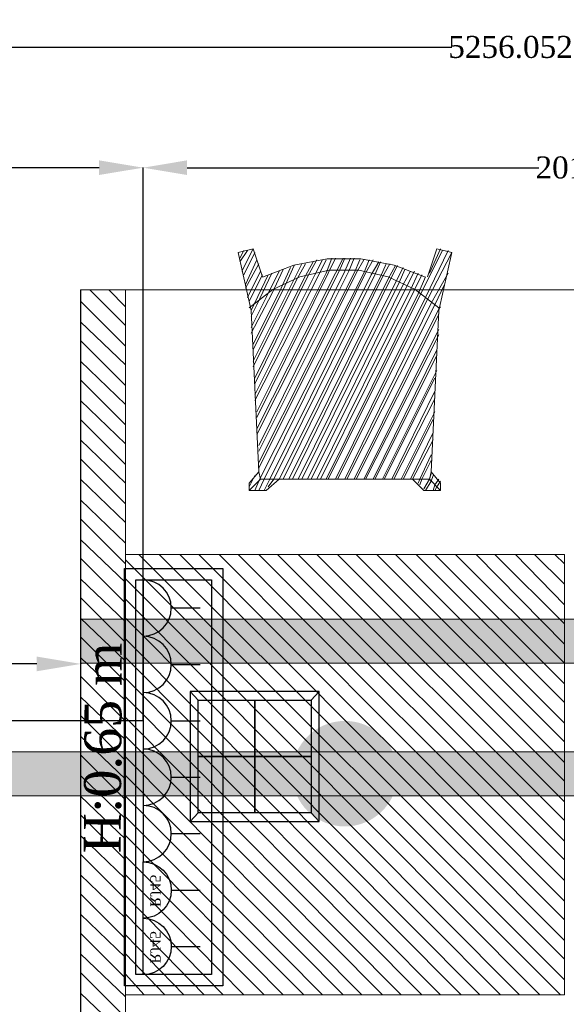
# Model space of a CAD drawing. Header units: inches. Extents: x -78787 to 29484, y -9517 to 23232.
# Tile 87 of 256: x -1734 to -491, y 844 to 3083. Entities that reach past the tile are written whole.
import ezdxf
from ezdxf import colors
from ezdxf.entities.mleader import LeaderData, LeaderLine
from ezdxf.math import Vec2, Vec3

# ---------------------------------------------------------------- set-up
doc = ezdxf.new("R2010")
doc.units = ezdxf.units.IN
doc.header["$MEASUREMENT"] = 0
for name, color, linetype in [('- ავარიული განათება', 7, 'Continuous'), ('- განათება', 7, 'Continuous'), ('- საშტეფცელო როზეტები', 7, 'Continuous')]:
    doc.layers.add(name, color=color, linetype=linetype)
doc.layers.add('New_2D Drafting - General_Pen_No__161', color=7, linetype='Continuous', lineweight=13, true_color=0x6a6a6a)
doc.styles.get("Standard").update_dxf_attribs({"font": 'arial.ttf'})
doc.dimstyles.get("Standard").update_dxf_attribs({"dimtxt": 0.18, "dimasz": 0.18, "dimexe": 0.18, "dimexo": 0.0625, "dimgap": 0.09, "dimtad": 0, "dimtih": 1, "dimtoh": 1, "dimdec": 4, "dimzin": 0, "dimdsep": 46, "dimtxsty": 'Standard', "dimcen": 0.09, "dimadec": 0, "dimazin": 0, "dimtfac": 1, "dimtdec": 4, "dimtofl": 0, "dimtmove": 0, "dimatfit": 3, "dimfxl": 1, "dimtolj": 1, "dimtzin": 0, "dimarcsym": 0})

# ---------------------------------------------------------------- blocks, each defined once
blk = doc.blocks.new('იატაკის 4 იანი ჩარჩო')
at = {"layer": '- საშტეფცელო როზეტები', "color": 5}
for p, q in [((-12008.3, -6506.7), (-12026.8, -6526.1)), ((-11751.8, -6506.7), (-11733.3, -6526.1)), ((-12026.8, -6526.1), (-11733.3, -6526.1))]:
    blk.add_line(p, q, dxfattribs=at)
for points in [[(-11733.3, -6526.1), (-11733.3, -6230.8), (-12026.8, -6230.8), (-12026.8, -6526.1)], [(-12026.8, -6230.8), (-12008.3, -6250.3)], [(-11751.8, -6250.3), (-11733.3, -6230.8)]]:
    blk.add_lwpolyline(points, dxfattribs=at)
for points in [[(-12008.3, -6250.3), (-11880, -6250.3), (-11880, -6378.5), (-12008.3, -6378.5)], [(-11880, -6250.3), (-11751.8, -6250.3), (-11751.8, -6378.5), (-11880, -6378.5)], [(-12008.3, -6378.5), (-11880, -6378.5), (-11880, -6506.7), (-12008.3, -6506.7)], [(-11880, -6378.5), (-11751.8, -6378.5), (-11751.8, -6506.7), (-11880, -6506.7)]]:
    blk.add_lwpolyline(points, close=True, dxfattribs=at)
blk = doc.blocks.new('- საშტეფცელო როზეტი IP22')
at = {"layer": '- საშტეფცელო როზეტები', "color": 5}
for p, q in [((8536.7, 3822.7), (8536.7, 3888.1)), ((8472.6, 3758.6), (8600.9, 3758.6))]:
    blk.add_line(p, q, dxfattribs=at)
blk.add_arc((8536.7, 3758.6), 64.1, 0, 180, dxfattribs=at)
blk = doc.blocks.new('socket')
at = {"layer": '- საშტეფცელო როზეტები', "color": 5}
for p, q in [((0, 64.1), (0, 129.5)), ((-64.1, 0), (64.1, 0))]:
    blk.add_line(p, q, dxfattribs=at)
blk.add_arc((0, 0), 64.1, 0, 180, dxfattribs=at)
at = {"layer": '- საშტეფცელო როზეტები', "color": 1, "insert": (-38.6, 40.2), "char_height": 23.657, "attachment_point": 1}
blk.add_mtext_dynamic_manual_height_columns('{\\fSylfaen|b0|i0|c0|p18;RJ45}', width=4.298, gutter_width=0.0538, heights=[0], dxfattribs=at)
blk = doc.blocks.new('*D1159')
at = {"layer": '- განათება', "color": 0, "lineweight": -2, "transparency": 16777216}
for p, q in [((-3444.1, 1601.6), (-3444.1, 1618.2)), ((-3344.1, 1618), (-2536, 1618)), ((-1695, 1618), (-2238, 1618)), ((-1595, 1619.7), (-1595, 1617.8))]:
    blk.add_line(p, q, dxfattribs=at)
at = {"layer": '- განათება', "color": 0, "transparency": 16777216}
for points in [[(-3344.1, 1634.7), (-3344.1, 1601.3), (-3444.1, 1618)], [(-1695, 1634.7), (-1695, 1601.3), (-1595, 1618)]]:
    blk.add_solid(points, dxfattribs=at)
at = {"layer": 'Defpoints', "color": 0, "transparency": 16777216}
for p in [(-1595, 1619.7), (-1595, 1618), (-3444.1, 1601.5)]:
    blk.add_point(p, dxfattribs=at)
at = {"layer": '- განათება', "color": 0, "transparency": 16777216, "insert": (-2387, 1618), "char_height": 50, "attachment_point": 5}
blk.add_mtext('\\A1;{\\fSylfaen|b0|i0|c0|p18;1849.0832}', dxfattribs=at)
blk = doc.blocks.new('*D1306')
at = {"layer": '- საშტეფცელო როზეტები', "color": 0, "lineweight": -2, "transparency": 16777216}
for p, q in [((-1453.5, 1488.6), (-2711.5, 1488.6)), ((-2711.3, 1388.6), (-2711.3, 619.1)), ((-2711.3, -81.6), (-2711.3, 567.8)), ((-3494, -181.6), (-2711.1, -181.6))]:
    blk.add_line(p, q, dxfattribs=at)
at = {"layer": '- საშტეფცელო როზეტები', "color": 0, "transparency": 16777216}
for points in [[(-2728, 1388.6), (-2694.6, 1388.6), (-2711.3, 1488.6)], [(-2728, -81.6), (-2694.6, -81.6), (-2711.3, -181.6)]]:
    blk.add_solid(points, dxfattribs=at)
at = {"layer": 'Defpoints', "color": 0, "transparency": 16777216}
for p in [(-1453.4, 1488.6), (-3494.1, -181.6), (-2711.3, -181.6)]:
    blk.add_point(p, dxfattribs=at)
at = {"layer": '- საშტეფცელო როზეტები', "color": 0, "transparency": 16777216, "insert": (-2711.3, 593.5), "char_height": 50, "attachment_point": 5}
blk.add_mtext('\\A1;{\\fSylfaen|b0|i0|c0|p18;1670.2073}', dxfattribs=at)
blk = doc.blocks.new('*D1307')
at = {"layer": '- საშტეფცელო როზეტები', "color": 0, "lineweight": -2, "transparency": 16777216}
for p, q in [((-3434.1, 1701.6), (-3434.1, 2746.6)), ((-3334.1, 2746.4), (-2498, 2746.4)), ((-1553.4, 2746.4), (-2199, 2746.4)), ((-1453.4, 1488.6), (-1453.4, 2746.6))]:
    blk.add_line(p, q, dxfattribs=at)
at = {"layer": '- საშტეფცელო როზეტები', "color": 0, "transparency": 16777216}
for points in [[(-3334.1, 2763.1), (-3334.1, 2729.8), (-3434.1, 2746.4)], [(-1553.4, 2763.1), (-1553.4, 2729.8), (-1453.4, 2746.4)]]:
    blk.add_solid(points, dxfattribs=at)
at = {"layer": 'Defpoints', "color": 0, "transparency": 16777216}
for p in [(-3434.1, 2746.4), (-3434.1, 1701.6), (-1453.4, 1488.6)]:
    blk.add_point(p, dxfattribs=at)
at = {"layer": '- საშტეფცელო როზეტები', "color": 0, "transparency": 16777216, "insert": (-2348.5, 2746.4), "char_height": 50, "attachment_point": 5}
blk.add_mtext('\\A1;{\\fSylfaen|b0|i0|c0|p18;1980.6469}', dxfattribs=at)
blk = doc.blocks.new('*D1308')
at = {"layer": '- საშტეფცელო როზეტები', "color": 0, "lineweight": -2, "transparency": 16777216}
for p, q in [((-1453.4, 1616.9), (-1453.4, 2746.6)), ((-1353.4, 2746.4), (-553.3, 2746.4)), ((460.9, 2746.4), (-248.1, 2746.4)), ((560.9, 1424.5), (560.9, 2746.6))]:
    blk.add_line(p, q, dxfattribs=at)
at = {"layer": '- საშტეფცელო როზეტები', "color": 0, "transparency": 16777216}
for points in [[(-1353.4, 2763.1), (-1353.4, 2729.8), (-1453.4, 2746.4)], [(460.9, 2763.1), (460.9, 2729.8), (560.9, 2746.4)]]:
    blk.add_solid(points, dxfattribs=at)
at = {"layer": 'Defpoints', "color": 0, "transparency": 16777216}
for p in [(-1453.4, 2746.4), (-1453.4, 1616.8), (560.9, 1424.4)]:
    blk.add_point(p, dxfattribs=at)
at = {"layer": '- საშტეფცელო როზეტები', "color": 0, "transparency": 16777216, "insert": (-400.7, 2746.4), "char_height": 50, "attachment_point": 5}
blk.add_mtext('\\A1;{\\fSylfaen|b0|i0|c0|p18;2014.2746}', dxfattribs=at)
blk = doc.blocks.new('*D1374')
at = {"layer": '- ავარიული განათება', "color": 0, "lineweight": -2, "transparency": 16777216}
for p, q in [((-3444.1, 2666.6), (-3444.1, 3020.7)), ((-3344.1, 3020.5), (-751.4, 3020.5)), ((1712, 3020.5), (-446.8, 3020.5)), ((1812, 2565.3), (1812, 3020.7))]:
    blk.add_line(p, q, dxfattribs=at)
at = {"layer": '- ავარიული განათება', "color": 0, "transparency": 16777216}
for points in [[(-3344.1, 3037.2), (-3344.1, 3003.8), (-3444.1, 3020.5)], [(1712, 3037.2), (1712, 3003.8), (1812, 3020.5)]]:
    blk.add_solid(points, dxfattribs=at)
at = {"layer": 'Defpoints', "color": 0, "transparency": 16777216}
for p in [(1812, 3020.5), (-3444.1, 2666.5), (1812, 2565.3)]:
    blk.add_point(p, dxfattribs=at)
at = {"layer": '- ავარიული განათება', "color": 0, "transparency": 16777216, "insert": (-599.1, 3020.5), "char_height": 50, "attachment_point": 5}
blk.add_mtext('\\A1;{\\fSylfaen|b0|i0|c0|p18;5256.0527}', dxfattribs=at)

msp = doc.modelspace()

# ---------------------------------------------------------------- hatches: boundary and pattern name
at = {"layer": '- განათება', "linetype": 'Continuous', "lineweight": 0, "true_color": 0x20527f}
msp.add_hatch(color=167, dxfattribs=at).paths.add_polyline_path([(6558.95317, 1719.73956), (6558.95317, 1619.73956), (-1594.98528, 1619.73956), (-1594.98528, 1719.73956)])
at = {"layer": '- განათება', "linetype": 'Continuous', "lineweight": 13, "true_color": 0xcccccc}
msp.add_hatch(color=254, dxfattribs=at).paths.add_polyline_path([(-994.44546, 1488.35514, 1), (-994.44546, 1248.35514, 1)])
at = {"layer": '- განათება', "linetype": 'Continuous', "lineweight": 0, "true_color": 0x727272}
msp.add_hatch(color=8, dxfattribs=at).paths.add_polyline_path([(6758.95317, 1418.35514), (6758.95317, 1318.35514), (-1794.98528, 1318.35514), (-1794.98528, 1418.35514)])

# ---------------------------------------------------------------- linework, layer by layer
at = {"layer": '- განათება', "color": 8, "linetype": 'Continuous', "lineweight": 15, "flags": 128}
msp.add_lwpolyline([(6558.95317, 268.35514), (-1594.98528, 268.35514), (-1594.98528, 2468.35514), (6558.95317, 2468.35514)], close=True, dxfattribs=at)
at = {"layer": '- განათება', "color": 252, "linetype": 'Continuous', "lineweight": 13, "flags": 128}
for points in [[(6558.95317, 1719.73956), (6558.95317, 1619.73956), (-1594.98528, 1619.73956), (-1594.98528, 1719.73956)], [(6758.95317, 1418.35514), (6758.95317, 1318.35514), (-1794.98528, 1318.35514), (-1794.98528, 1418.35514)]]:
    msp.add_lwpolyline(points, close=True, dxfattribs=at)
at = {"layer": '- საშტეფცელო როზეტები', "color": 5}
for points in [[(-1271.81815, 1834.92041), (-1271.81815, 885.6706), (-1495.75645, 885.6706), (-1495.75645, 1834.92041)], [(-1297.50872, 1809.22984), (-1297.50872, 911.36118), (-1470.06588, 911.36118), (-1470.06588, 1809.22984)]]:
    msp.add_lwpolyline(points, close=True, dxfattribs=at)
at = {"layer": 'New_2D Drafting - General_Pen_No__161', "color": 251, "linetype": 'Continuous', "lineweight": 13, "true_color": 0x6a6a6a}
for points in [[(-1237.42496, 2553.58742), (-1203.32166, 2562.15218)], [(-1207.57808, 2421.43066), (-1237.42496, 2553.58742)], [(-1233.16853, 2532.30531), (-1216.14284, 2557.89576)], [(-1233.16853, 2540.81815), (-1224.65568, 2557.89576)], [(-1228.91211, 2510.97128), (-1203.32166, 2562.15218)], [(-1224.65568, 2502.45843), (-1199.06524, 2553.58742)], [(-1203.32166, 2562.15218), (-1182.03954, 2498.20201)], [(-823.87707, 2455.53396), (-772.69617, 2557.89576)], [(-811.1078, 2451.27754), (-759.9269, 2557.89576)], [(-785.51735, 2562.15218), (-806.85138, 2498.20201)], [(-806.85138, 2447.02111), (-751.41405, 2553.58742)], [(-802.54305, 2506.71486), (-777.0045, 2562.15218)], [(-751.41405, 2553.58742), (-785.51735, 2562.15218)], [(-781.26093, 2421.43066), (-751.41405, 2553.58742)], [(-1220.39926, 2481.12441), (-1194.80881, 2536.56173)], [(-1034.9853, 2539.05329), (-1110.51086, 2525.09015)], [(-1088.2425, 2493.89368), (-1066.90847, 2532.30531)], [(-1079.67775, 2498.20201), (-1058.39563, 2536.56173)], [(-1062.65205, 2502.45843), (-1045.57445, 2536.56173)], [(-1054.0873, 2502.45843), (-1037.0616, 2536.56173)], [(-1037.0616, 2506.71486), (-1024.29233, 2540.81815)], [(-958.16204, 2539.05329), (-1034.9853, 2539.05329)], [(-1032.80518, 2506.71486), (-1015.72758, 2540.81815)], [(-1015.72758, 2506.71486), (-998.70188, 2540.81815)], [(-1007.21473, 2510.97128), (-994.44546, 2540.81815)], [(-994.44546, 2510.97128), (-981.62428, 2540.81815)], [(-985.8807, 2510.97128), (-973.11143, 2540.81815)], [(-973.11143, 2506.71486), (-960.29026, 2536.56173)], [(-951.77741, 2536.56173), (-968.85501, 2506.71486)], [(-882.63648, 2525.09015), (-958.16204, 2539.05329)], [(-951.77741, 2506.71486), (-939.00814, 2536.56173)], [(-930.49529, 2536.56173), (-947.52098, 2506.71486)], [(-917.67411, 2532.30531), (-934.75171, 2502.45843)], [(-913.41769, 2532.30531), (-926.18696, 2502.45843)], [(-1220.39926, 2472.61156), (-1190.55239, 2528.04888)], [(-1216.14284, 2451.27754), (-1186.29597, 2510.97128)], [(-1194.80881, 2140.03954), (-1007.21473, 2510.97128)], [(-1190.55239, 2101.67982), (-985.8807, 2510.97128)], [(-1190.55239, 2114.44909), (-994.44546, 2510.97128)], [(-1110.51086, 2525.09015), (-1182.19526, 2497.57912)], [(-1173.47479, 2451.27754), (-1143.62791, 2510.97128)], [(-1160.70552, 2459.79038), (-1135.11507, 2515.2277)], [(-1139.37149, 2472.61156), (-1118.08937, 2519.48413)], [(-1130.85864, 2476.86798), (-1109.52462, 2523.74055)], [(-1113.78104, 2485.38083), (-1092.49892, 2528.04888)], [(-1105.26819, 2489.63726), (-1083.93417, 2528.04888)], [(-1030.57315, 2513.35903), (-1097.01489, 2498.46155)], [(-962.52228, 2513.35903), (-1030.57315, 2513.35903)], [(-896.08055, 2498.46155), (-962.52228, 2513.35903)], [(-913.41769, 2498.20201), (-900.64842, 2528.04888)], [(-909.16126, 2498.20201), (-892.08366, 2528.04888)], [(-896.34009, 2493.89368), (-879.31439, 2523.74055)], [(-892.08366, 2489.63726), (-875.05797, 2523.74055)], [(-810.90017, 2497.57912), (-882.63648, 2525.09015)], [(-879.31439, 2485.38083), (-862.23679, 2519.48413)], [(-870.80155, 2485.38083), (-857.98037, 2515.2277)], [(-862.23679, 2481.12441), (-845.2111, 2510.97128)], [(-853.72394, 2476.86798), (-836.64634, 2510.97128)], [(-1211.88641, 2442.76469), (-1182.03954, 2502.45843)], [(-1207.57808, 2421.43066), (-1169.21836, 2502.45843)], [(-1203.32166, 2293.53033), (-1105.26819, 2489.63726)], [(-1203.32166, 2306.2996), (-1113.78104, 2485.38083)], [(-1199.06524, 2216.81089), (-1054.0873, 2502.45843)], [(-1199.06524, 2229.58016), (-1062.65205, 2502.45843)], [(-1199.06524, 2255.17061), (-1079.67775, 2498.20201)], [(-1199.06524, 2267.93988), (-1088.2425, 2493.89368)], [(-1194.80881, 2178.39926), (-1032.80518, 2506.71486)], [(-1194.80881, 2434.25184), (-1160.70552, 2506.71486)], [(-1194.80881, 2152.86072), (-1015.72758, 2506.71486)], [(-1194.80881, 2191.22044), (-1037.0616, 2506.71486)], [(-968.85501, 2506.71486), (-1190.55239, 2063.3201)], [(-1190.55239, 2076.08937), (-973.11143, 2506.71486)], [(-1186.29597, 2041.98607), (-951.77741, 2506.71486)], [(-947.52098, 2506.71486), (-1177.73121, 2037.72965)], [(-934.75171, 2502.45843), (-1164.96194, 2037.72965)], [(-1097.01489, 2498.46155), (-1158.5773, 2469.39329)], [(-926.18696, 2502.45843), (-1156.44909, 2037.72965)], [(-1143.62791, 2037.72965), (-913.41769, 2498.20201)], [(-1135.11507, 2037.72965), (-909.16126, 2498.20201)], [(-1122.3458, 2037.72965), (-896.34009, 2493.89368)], [(-1113.78104, 2037.72965), (-892.08366, 2489.63726)], [(-1101.01177, 2037.72965), (-879.31439, 2485.38083)], [(-1092.49892, 2037.72965), (-870.80155, 2485.38083)], [(-834.51813, 2469.39329), (-896.08055, 2498.46155)], [(-845.2111, 2468.35514), (-828.13349, 2506.71486)], [(-836.64634, 2468.35514), (-819.62065, 2502.45843)], [(-828.13349, 2459.79038), (-811.1078, 2498.20201)], [(-798.28662, 2438.50827), (-759.9269, 2506.71486)], [(-1493.27754, 2468.35514), (-1595.58743, 2468.35514)], [(-1595.58743, 2468.35514), (-1595.58743, 268.35514)], [(-1493.27754, 2468.35514), (-1595.58743, 2468.35514)], [(-1595.58743, 2468.35514), (-1595.58743, 268.35514)], [(-1574.2534, 2468.35514), (-1493.27754, 2387.32737)], [(-1574.2534, 2468.35514), (-1493.27754, 2387.32737)], [(-1531.63726, 2468.35514), (-1493.27754, 2429.94351)], [(-1531.63726, 2468.35514), (-1493.27754, 2429.94351)], [(-1493.27754, 268.35514), (-1493.27754, 2468.35514)], [(-1493.27754, 268.35514), (-1493.27754, 2468.35514)], [(-1158.5773, 2469.39329), (-1212.30167, 2427.50385)], [(-1203.32166, 2331.89005), (-1130.85864, 2476.86798)], [(-1203.32166, 2344.71122), (-1139.37149, 2472.61156)], [(-1079.67775, 2037.72965), (-862.23679, 2481.12441)], [(-1071.1649, 2037.72965), (-853.72394, 2476.86798)], [(-1058.39563, 2037.72965), (-845.2111, 2468.35514)], [(-1049.83087, 2037.72965), (-836.64634, 2468.35514)], [(-780.84567, 2427.50385), (-834.51813, 2469.39329)], [(-789.77377, 2434.25184), (-768.43975, 2481.12441)], [(-1595.58743, 2442.76469), (-1493.27754, 2340.4548)], [(-1595.58743, 2442.76469), (-1493.27754, 2340.4548)], [(-1207.57808, 2370.30167), (-1160.70552, 2459.79038)], [(-1207.57808, 2383.07094), (-1173.47479, 2451.27754)], [(-1037.0616, 2037.72965), (-828.13349, 2459.79038)], [(-1032.80518, 2037.72965), (-823.87707, 2455.53396)], [(-1015.72758, 2037.72965), (-811.1078, 2451.27754)], [(-1011.47115, 2037.72965), (-806.85138, 2447.02111)], [(-1207.57808, 2408.66139), (-1194.80881, 2434.25184)], [(-1190.55239, 2054.75535), (-1207.57808, 2421.43066)], [(-994.44546, 2037.72965), (-798.28662, 2438.50827)], [(-990.13713, 2037.72965), (-789.77377, 2434.25184)], [(-973.11143, 2037.72965), (-781.26093, 2425.68709)], [(-798.28662, 2054.75535), (-781.26093, 2421.43066)], [(-781.26093, 2425.68709), (-777.0045, 2429.94351)], [(-1595.58743, 2395.84021), (-1493.27754, 2297.78675)], [(-1595.58743, 2395.84021), (-1493.27754, 2297.78675)], [(-968.85501, 2037.72965), (-781.26093, 2412.91782)], [(-951.77741, 2037.72965), (-781.26093, 2378.81452)], [(-1595.58743, 2353.22407), (-1493.27754, 2250.91418)], [(-1595.58743, 2353.22407), (-1493.27754, 2250.91418)], [(-947.52098, 2037.72965), (-781.26093, 2365.99334)], [(-930.49529, 2037.72965), (-785.51735, 2331.89005)], [(-1595.58743, 2306.2996), (-1493.27754, 2208.24613)], [(-1595.58743, 2306.2996), (-1493.27754, 2208.24613)], [(-926.18696, 2037.72965), (-785.51735, 2319.12077)], [(-909.16126, 2037.72965), (-785.51735, 2285.01748)], [(-1595.58743, 2263.68345), (-1493.27754, 2161.37356)], [(-1595.58743, 2263.68345), (-1493.27754, 2161.37356)], [(-904.90484, 2037.72965), (-789.77377, 2267.93988)], [(-1595.58743, 2216.81089), (-1493.27754, 2118.70551)], [(-1595.58743, 2216.81089), (-1493.27754, 2118.70551)], [(-887.82724, 2037.72965), (-789.77377, 2238.093)], [(-883.57082, 2037.72965), (-789.77377, 2221.06731)], [(-1595.58743, 2174.14284), (-1493.27754, 2071.83295)], [(-1595.58743, 2174.14284), (-1493.27754, 2071.83295)], [(-866.49321, 2037.72965), (-789.77377, 2191.22044)], [(-862.23679, 2037.72965), (-794.0302, 2174.14284)], [(-1595.58743, 2127.27027), (-1493.27754, 2029.2168)], [(-1595.58743, 2127.27027), (-1493.27754, 2029.2168)], [(-845.2111, 2037.72965), (-794.0302, 2144.29596)], [(-840.95467, 2037.72965), (-794.0302, 2127.27027)], [(-1595.58743, 2084.60222), (-1493.27754, 1982.29233)], [(-1595.58743, 2084.60222), (-1493.27754, 1982.29233)], [(-823.87707, 2037.72965), (-798.28662, 2093.16697)], [(-819.62065, 2037.72965), (-798.28662, 2080.34579)], [(-1595.58743, 2037.72965), (-1493.27754, 1939.67619)], [(-1595.58743, 2037.72965), (-1493.27754, 1939.67619)], [(-1190.55239, 2054.75535), (-1211.88641, 2029.2168)], [(-1211.88641, 2020.65205), (-1199.06524, 2046.2425)], [(-1211.88641, 2012.1392), (-1186.29597, 2037.72965)], [(-1186.29597, 2037.72965), (-1190.55239, 2054.75535)], [(-1190.55239, 2033.47323), (-1186.29597, 2041.98607)], [(-1190.55239, 2012.1392), (-1177.73121, 2037.72965)], [(-1143.62791, 2037.72965), (-1186.29597, 2037.72965)], [(-1177.73121, 2012.1392), (-1164.96194, 2037.72965)], [(-1173.47479, 2012.1392), (-1143.62791, 2037.72965)], [(-1169.21836, 2020.65205), (-1156.44909, 2037.72965)], [(-840.95467, 2037.72965), (-1143.62791, 2037.72965)], [(-815.36422, 2012.1392), (-840.95467, 2037.72965)], [(-802.54305, 2037.72965), (-840.95467, 2037.72965)], [(-828.13349, 2029.2168), (-823.87707, 2037.72965)], [(-823.87707, 2024.90847), (-819.62065, 2037.72965)], [(-815.36422, 2016.39563), (-802.54305, 2037.72965)], [(-798.28662, 2054.75535), (-802.54305, 2037.72965)], [(-802.54305, 2037.72965), (-798.28662, 2050.49892)], [(-777.0045, 2012.1392), (-802.54305, 2037.72965)], [(-798.28662, 2054.75535), (-777.0045, 2029.2168)], [(-798.28662, 2033.47323), (-794.0302, 2046.2425)], [(-789.77377, 2024.90847), (-781.26093, 2037.72965)], [(-1211.88641, 2029.2168), (-1211.88641, 2012.1392)], [(-1199.06524, 2012.1392), (-1190.55239, 2033.47323)], [(-811.1078, 2012.1392), (-798.28662, 2033.47323)], [(-794.0302, 2012.1392), (-789.77377, 2024.90847)], [(-789.77377, 2012.1392), (-785.51735, 2020.65205)], [(-785.51735, 2020.65205), (-777.0045, 2033.47323)], [(-777.0045, 2029.2168), (-777.0045, 2012.1392)], [(-1211.88641, 2012.1392), (-1173.47479, 2012.1392)], [(-777.0045, 2012.1392), (-815.36422, 2012.1392)], [(-1595.58743, 1990.80518), (-1493.27754, 1892.75171)], [(-1595.58743, 1990.80518), (-1493.27754, 1892.75171)], [(-1595.58743, 1948.18903), (-1493.27754, 1845.87914)], [(-1595.58743, 1948.18903), (-1493.27754, 1845.87914)], [(-1595.58743, 1901.26456), (-1493.27754, 1803.21109)], [(-1595.58743, 1901.26456), (-1493.27754, 1803.21109)], [(-1595.58743, 1858.64842), (-1493.27754, 1756.33853)], [(-1595.58743, 1858.64842), (-1493.27754, 1756.33853)], [(-1493.27754, 865.24068), (-1493.27754, 1867.16126)], [(-1493.27754, 1867.16126), (-495.61338, 1867.16126)], [(-1493.27754, 865.24068), (-1493.27754, 1867.16126)], [(-1493.27754, 1867.16126), (-495.61338, 1867.16126)], [(-1463.43067, 1867.16126), (-495.61338, 899.34398)], [(-1463.43067, 1867.16126), (-495.61338, 899.34398)], [(-1416.50619, 1867.16126), (-495.61338, 946.26845)], [(-1416.50619, 1867.16126), (-495.61338, 946.26845)], [(-1369.63362, 1867.16126), (-495.61338, 988.8846)], [(-1369.63362, 1867.16126), (-495.61338, 988.8846)], [(-1326.96557, 1867.16126), (-495.61338, 1035.80907)], [(-1326.96557, 1867.16126), (-495.61338, 1035.80907)], [(-1280.09301, 1867.16126), (-495.61338, 1078.42521)], [(-1280.09301, 1867.16126), (-495.61338, 1078.42521)], [(-1237.42496, 1867.16126), (-495.61338, 1125.29778)], [(-1237.42496, 1867.16126), (-495.61338, 1125.29778)], [(-1190.55239, 1867.16126), (-495.61338, 1172.22225)], [(-1190.55239, 1867.16126), (-495.61338, 1172.22225)], [(-1147.93625, 1867.16126), (-495.61338, 1214.8384)], [(-1147.93625, 1867.16126), (-495.61338, 1214.8384)], [(-1101.01177, 1867.16126), (-495.61338, 1261.76287)], [(-1101.01177, 1867.16126), (-495.61338, 1261.76287)], [(-1058.39563, 1867.16126), (-495.61338, 1304.37902)], [(-1058.39563, 1867.16126), (-495.61338, 1304.37902)], [(-1011.47115, 1867.16126), (-495.61338, 1351.30349)], [(-1011.47115, 1867.16126), (-495.61338, 1351.30349)], [(-968.85501, 1867.16126), (-495.61338, 1393.91963)], [(-968.85501, 1867.16126), (-495.61338, 1393.91963)], [(-921.93054, 1867.16126), (-495.61338, 1440.84411)], [(-921.93054, 1867.16126), (-495.61338, 1440.84411)], [(-879.31439, 1867.16126), (-495.61338, 1483.46025)], [(-879.31439, 1867.16126), (-495.61338, 1483.46025)], [(-832.38992, 1867.16126), (-495.61338, 1530.33282)], [(-832.38992, 1867.16126), (-495.61338, 1530.33282)], [(-789.77377, 1867.16126), (-495.61338, 1573.00087)], [(-789.77377, 1867.16126), (-495.61338, 1573.00087)], [(-742.8493, 1867.16126), (-495.61338, 1619.87344)], [(-742.8493, 1867.16126), (-495.61338, 1619.87344)], [(-695.97673, 1867.16126), (-495.61338, 1662.54149)], [(-695.97673, 1867.16126), (-495.61338, 1662.54149)], [(-653.36059, 1867.16126), (-495.61338, 1709.41405)], [(-653.36059, 1867.16126), (-495.61338, 1709.41405)], [(-606.43612, 1867.16126), (-495.61338, 1752.0821)], [(-606.43612, 1867.16126), (-495.61338, 1752.0821)], [(-563.81997, 1867.16126), (-495.61338, 1798.95467)], [(-563.81997, 1867.16126), (-495.61338, 1798.95467)], [(-516.8955, 1867.16126), (-495.61338, 1845.87914)], [(-516.8955, 1867.16126), (-495.61338, 1845.87914)], [(-495.61338, 1867.16126), (-495.61338, 865.24068)], [(-495.61338, 1867.16126), (-495.61338, 865.24068)], [(-1493.27754, 1854.39199), (-504.12623, 865.24068)], [(-1493.27754, 1854.39199), (-504.12623, 865.24068)], [(-1595.58743, 1811.77585), (-1493.27754, 1713.67048)], [(-1595.58743, 1811.77585), (-1493.27754, 1713.67048)], [(-1493.27754, 1811.77585), (-550.99879, 865.24068)], [(-1493.27754, 1811.77585), (-550.99879, 865.24068)], [(-1595.58743, 1769.1078), (-1493.27754, 1666.79791)], [(-1595.58743, 1769.1078), (-1493.27754, 1666.79791)], [(-1493.27754, 1764.85137), (-597.92327, 865.24068)], [(-1493.27754, 1764.85137), (-597.92327, 865.24068)], [(-1595.58743, 1722.23523), (-1493.27754, 1624.12986)], [(-1595.58743, 1722.23523), (-1493.27754, 1624.12986)], [(-1493.27754, 1722.23523), (-640.53941, 865.24068)], [(-1493.27754, 1722.23523), (-640.53941, 865.24068)], [(-1595.58743, 1679.56718), (-1493.27754, 1577.25729)], [(-1595.58743, 1679.56718), (-1493.27754, 1577.25729)], [(-1493.27754, 1675.31076), (-687.46389, 865.24068)], [(-1493.27754, 1675.31076), (-687.46389, 865.24068)], [(-1595.58743, 1632.69461), (-1493.27754, 1534.64115)], [(-1595.58743, 1632.69461), (-1493.27754, 1534.64115)], [(-1493.27754, 1632.69461), (-730.08003, 865.24068)], [(-1493.27754, 1632.69461), (-730.08003, 865.24068)], [(-1595.58743, 1590.02656), (-1493.27754, 1487.71667)], [(-1595.58743, 1590.02656), (-1493.27754, 1487.71667)], [(-1493.27754, 1585.77014), (-777.0045, 865.24068)], [(-1493.27754, 1585.77014), (-777.0045, 865.24068)], [(-1595.58743, 1543.154), (-1493.27754, 1445.10053)], [(-1595.58743, 1543.154), (-1493.27754, 1445.10053)], [(-1493.27754, 1543.154), (-819.62065, 865.24068)], [(-1493.27754, 1543.154), (-819.62065, 865.24068)], [(-1595.58743, 1500.48594), (-1493.27754, 1398.17606)], [(-1595.58743, 1500.48594), (-1493.27754, 1398.17606)], [(-1493.27754, 1496.22952), (-866.49321, 865.24068)], [(-1493.27754, 1496.22952), (-866.49321, 865.24068)], [(-1595.58743, 1453.61338), (-1493.27754, 1355.55991)], [(-1595.58743, 1453.61338), (-1493.27754, 1355.55991)], [(-1493.27754, 1453.61338), (-909.16126, 865.24068)], [(-1493.27754, 1453.61338), (-909.16126, 865.24068)], [(-1595.58743, 1410.99723), (-1493.27754, 1308.63544)], [(-1595.58743, 1410.99723), (-1493.27754, 1308.63544)], [(-1493.27754, 1406.6889), (-956.03383, 865.24068)], [(-1493.27754, 1406.6889), (-956.03383, 865.24068)], [(-1595.58743, 1364.07276), (-1493.27754, 1266.0193)], [(-1595.58743, 1364.07276), (-1493.27754, 1266.0193)], [(-1493.27754, 1364.07276), (-998.70188, 865.24068)], [(-1493.27754, 1364.07276), (-998.70188, 865.24068)], [(-1595.58743, 1317.20019), (-1493.27754, 1219.09482)], [(-1595.58743, 1317.20019), (-1493.27754, 1219.09482)], [(-1493.27754, 1317.20019), (-1045.57445, 865.24068)], [(-1493.27754, 1317.20019), (-1045.57445, 865.24068)], [(-1595.58743, 1274.53214), (-1493.27754, 1172.22225)], [(-1595.58743, 1274.53214), (-1493.27754, 1172.22225)], [(-1493.27754, 1270.27572), (-1088.2425, 865.24068)], [(-1493.27754, 1270.27572), (-1088.2425, 865.24068)], [(-1595.58743, 1227.65958), (-1493.27754, 1129.60611)], [(-1595.58743, 1227.65958), (-1493.27754, 1129.60611)], [(-1493.27754, 1227.65958), (-1135.11507, 865.24068)], [(-1493.27754, 1227.65958), (-1135.11507, 865.24068)], [(-1595.58743, 1184.99152), (-1493.27754, 1082.68164)], [(-1595.58743, 1184.99152), (-1493.27754, 1082.68164)], [(-1493.27754, 1180.7351), (-1177.73121, 865.24068)], [(-1493.27754, 1180.7351), (-1177.73121, 865.24068)], [(-1595.58743, 1138.11896), (-1493.27754, 1040.06549)], [(-1595.58743, 1138.11896), (-1493.27754, 1040.06549)], [(-1493.27754, 1138.11896), (-1224.65568, 865.24068)], [(-1493.27754, 1138.11896), (-1224.65568, 865.24068)], [(-1595.58743, 1095.45091), (-1493.27754, 993.14102)], [(-1595.58743, 1095.45091), (-1493.27754, 993.14102)], [(-1493.27754, 1091.19448), (-1271.52825, 865.24068)], [(-1493.27754, 1091.19448), (-1271.52825, 865.24068)], [(-1595.58743, 1048.57834), (-1493.27754, 950.52488)], [(-1595.58743, 1048.57834), (-1493.27754, 950.52488)], [(-1493.27754, 1048.57834), (-1314.1963, 865.24068)], [(-1493.27754, 1048.57834), (-1314.1963, 865.24068)], [(-1595.58743, 1005.9622), (-1493.27754, 903.6004)], [(-1595.58743, 1005.9622), (-1493.27754, 903.6004)], [(-1493.27754, 1001.65387), (-1361.06887, 865.24068)], [(-1493.27754, 1001.65387), (-1361.06887, 865.24068)], [(-1595.58743, 959.03772), (-1493.27754, 860.98426)], [(-1595.58743, 959.03772), (-1493.27754, 860.98426)], [(-1493.27754, 959.03772), (-1403.73692, 865.24068)], [(-1493.27754, 959.03772), (-1403.73692, 865.24068)], [(-1595.58743, 916.42158), (-1493.27754, 814.05978)], [(-1595.58743, 916.42158), (-1493.27754, 814.05978)], [(-1493.27754, 912.16516), (-1450.60949, 865.24068)], [(-1493.27754, 912.16516), (-1450.60949, 865.24068)], [(-1595.58743, 869.4971), (-1493.27754, 771.44364)], [(-1595.58743, 869.4971), (-1493.27754, 771.44364)], [(-1493.27754, 869.4971), (-1493.27754, 865.24068)], [(-1493.27754, 869.4971), (-1493.27754, 865.24068)], [(-495.61338, 865.24068), (-1493.27754, 865.24068)], [(-495.61338, 865.24068), (-1493.27754, 865.24068)]]:
    msp.add_lwpolyline(points, dxfattribs=at)

# ---------------------------------------------------------------- block references
at = {"layer": '- საშტეფცელო როზეტები', "rotation": 270}
for p in [(-5211.97859, 10281.83796), (-5211.97859, 10153.57101), (-5211.97859, 10025.30406), (-5211.97859, 9897.03711), (-5211.97859, 9768.77015)]:
    msp.add_blockref('- საშტეფცელო როზეტი IP22', p, dxfattribs=at)
at = {"layer": '- საშტეფცელო როზეტები'}
msp.add_blockref('იატაკის 4 იანი ჩარჩო', (10680.47711, 7786.09871), dxfattribs=at)
at = {"layer": '- საშტეფცელო როზეტები', "xscale": -1, "rotation": 270}
for p in [(-1453.42161, 1103.7616), (-1453.42161, 975.49465)]:
    msp.add_blockref('socket', p, dxfattribs=at)

# ---------------------------------------------------------------- texts
at = {"layer": '- საშტეფცელო როზეტები', "color": 5, "insert": (-1585.76332, 1666.75788), "char_height": 83.9644685, "attachment_point": 3, "rotation": 89.68932566}
msp.add_mtext_dynamic_manual_height_columns('{\\fSylfaen|b0|i0|c0|p18;H:0.65 m}', width=710.9466492, gutter_width=1.70068, heights=[0], dxfattribs=at)

# ---------------------------------------------------------------- dimensions: what is measured, and where the dimension line sits
at = {"layer": '- ავარიული განათება', "color": 1}
dim = msp.add_linear_dim(base=(1811.98419, 3020.5), p1=(-3444.06848, 2666.5), p2=(1811.98419, 2565.27889), text='{\\fSylfaen|b0|i0|c0|p18;<>}', dimstyle='Standard', override={"dimtxt": 50, "dimasz": 100}, dxfattribs=at)
dim.commit()
dim.dimension.update_dxf_attribs({"geometry": '*D1374', "text_midpoint": (-599.0839, 3020.5), "dimtype": 160})
at = {"layer": '- განათება', "color": 1}
dim = msp.add_linear_dim(base=(-1594.98528, 1618), p1=(-3444.06848, 1601.5), p2=(-1594.98528, 1619.73956), text='{\\fSylfaen|b0|i0|c0|p18;<>}', dimstyle='Standard', override={"dimtxt": 50, "dimasz": 100}, dxfattribs=at)
dim.commit()
dim.dimension.update_dxf_attribs({"geometry": '*D1159', "text_midpoint": (-2387, 1618), "dimtype": 160})
at = {"layer": '- საშტეფცელო როზეტები', "color": 1}
for base, p1, p2, angle, picture, middle in [((-3434.06848, 2746.43341), (-1453.42161, 1488.56246), (-3434.06848, 1701.55098), 180, '*D1307', (-2348.51337, 2746.43341)), ((-1453.42161, 2746.43341), (560.85298, 1424.42898), (-1453.42161, 1616.82941), 180, '*D1308', (-400.68068, 2746.43341)), ((-2711.29256, -181.64488), (-1453.42161, 1488.56246), (-3494.06849, -181.64488), 270, '*D1306', (-2711.29256, 593.4707))]:
    dim = msp.add_linear_dim(base=base, p1=p1, p2=p2, angle=angle, text='{\\fSylfaen|b0|i0|c0|p18;<>}', dimstyle='Standard', override={"dimtxt": 50, "dimasz": 100}, dxfattribs=at)
    dim.commit()
    dim.dimension.update_dxf_attribs({"geometry": picture, "text_midpoint": middle, "dimtype": 160})

# ---------------------------------------------------------------- leaders
at = {"color": 5}
ml = msp.add_multileader_mtext('Standard', dxfattribs=at)
ml.set_content('ელექტროობის ფარები', color=5)
ml.set_leader_properties()
ml.build(insert=Vec2(0, 0))
ml.multileader.update_dxf_attribs({"text_right_attachment_type": 6, "dogleg_length": 50, "arrow_head_size": 100})
ctx = ml.context
ctx.base_point, ctx.char_height, ctx.arrow_head_size, ctx.landing_gap_size, ctx.plane_origin = Vec3(-7313.93195, 11361.50565), 100, 100, 0.09, Vec3(-1308.48333, 7056.48128)
ctx.right_attachment = 6
notes = []
notes.append((ctx, [(0, (0, 0, 0), (0, 0), (1, 0), 1, [])]))
ctx.mtext.insert, ctx.mtext.width, ctx.mtext.flow_direction = Vec3(-7313.84195, 11431.25087), 1402.7684334, 5
ml = msp.add_multileader_mtext('Standard', dxfattribs=at)
ml.set_content('   IT \\Pრეკი', color=5)
ml.set_leader_properties()
ml.build(insert=Vec2(0, 0))
ml.multileader.update_dxf_attribs({"text_right_attachment_type": 6, "dogleg_length": 50, "arrow_head_size": 100})
ctx = ml.context
ctx.base_point, ctx.char_height, ctx.arrow_head_size, ctx.landing_gap_size, ctx.plane_origin = Vec3(-4433.70498, 10686.92918), 100, 100, 0.09, Vec3(1571.74364, 6362.15959)
ctx.right_attachment = 6
notes.append((ctx, [(0, (0, 0, 0), (0, 0), (1, 0), 1, [])]))
ctx.mtext.insert, ctx.mtext.width, ctx.mtext.flow_direction = Vec3(-4433.61498, 10736.92918), 1402.7684334, 5
ml = msp.add_multileader_mtext('Standard', dxfattribs=at)
ml.set_content('სტელაჟი', color=5)
ml.set_leader_properties()
ml.build(insert=Vec2(0, 0))
ml.multileader.update_dxf_attribs({"text_right_attachment_type": 6, "dogleg_length": 50, "arrow_head_size": 100})
ctx = ml.context
ctx.base_point, ctx.char_height, ctx.arrow_head_size, ctx.landing_gap_size, ctx.plane_origin = Vec3(-4855.48884, 8669.32366), 100, 100, 0.09, Vec3(1149.95978, 4364.93624)
ctx.right_attachment = 6
notes.append((ctx, [(0, (0, 0, 0), (0, 0), (1, 0), 1, [])]))
ctx.mtext.insert, ctx.mtext.width, ctx.mtext.flow_direction = Vec3(-4855.39884, 8739.70583), 1402.7684334, 5
ml = msp.add_multileader_mtext('Standard', dxfattribs=at)
ml.set_content('სტელაჟი', color=5)
ml.set_leader_properties()
ml.build(insert=Vec2(0, 0))
ml.multileader.update_dxf_attribs({"text_right_attachment_type": 6, "dogleg_length": 50, "arrow_head_size": 100})
ctx = ml.context
ctx.base_point, ctx.char_height, ctx.arrow_head_size, ctx.landing_gap_size, ctx.plane_origin = Vec3(-6498.52007, 8648.81733), 100, 100, 0.09, Vec3(-493.07145, 4344.4299)
ctx.right_attachment = 6
notes.append((ctx, [(0, (0, 0, 0), (0, 0), (1, 0), 1, [])]))
ctx.mtext.insert, ctx.mtext.width, ctx.mtext.flow_direction = Vec3(-6498.43007, 8719.19949), 1402.7684334, 5
for ctx, leaders in notes:
    for number, flags, end, landing, length, lines in leaders:
        leader = LeaderData()
        leader.index, (leader.has_last_leader_line, leader.has_dogleg_vector, leader.attachment_direction) = number, flags
        leader.last_leader_point, leader.dogleg_vector, leader.dogleg_length = Vec3(end), Vec3(landing), length
        for number, points, colour, breaks in lines:
            line = LeaderLine()
            line.index, line.vertices, line.color, line.breaks = number, Vec3.list(points), colors.encode_raw_color(colour), breaks
            leader.lines.append(line)
        ctx.leaders.append(leader)

doc.saveas('drawing.dxf')
